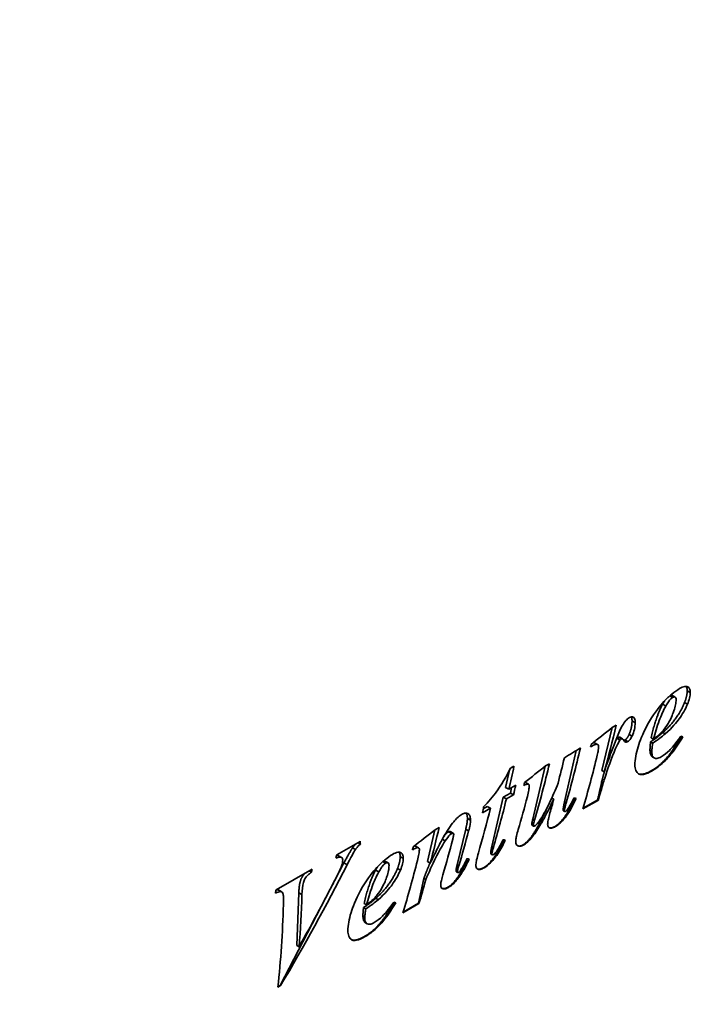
# Model space of a CAD drawing. Header units: millimetres. Extents: x 66 to 1674, y 20 to 1168.
# Tile 14 of 23: x 1415 to 1441, y 327 to 364. Entities that reach past the tile are written whole.
import ezdxf

# ---------------------------------------------------------------- set-up
doc = ezdxf.new("R2010")
doc.units = ezdxf.units.MM
doc.header["$LTSCALE"] = 4
doc.layers.add('Krawędzie widoczne(ISO)', color=7, linetype='Continuous', lineweight=35, true_color=0x262659)
doc.layers.add('Widoczne krawędzie styczne(ISO)', color=7, linetype='Continuous', lineweight=35, true_color=0x1a1a3e)

msp = doc.modelspace()

# ---------------------------------------------------------------- linework, layer by layer
at = {"layer": 'Krawędzie widoczne(ISO)'}
for p, q in [((1440.175, 338.2), (1440.055, 338.269)), ((1437.792, 337.048), (1437.408, 335.42)), ((1437.793, 337.049), (1437.952, 337.14)), ((1437.244, 336.405), (1437.125, 336.473)), ((1438.099, 336.573), (1437.986, 336.638)), ((1438.191, 336.62), (1438.079, 336.685)), ((1439.33, 336.46), (1439.246, 336.509)), ((1439.358, 336.612), (1439.267, 336.664)), ((1436.433, 336.181), (1435.995, 334.244)), ((1439.382, 335.899), (1439.333, 335.928)), ((1433.914, 335.439), (1433.761, 334.784)), ((1433.952, 335.51), (1434.081, 335.584)), ((1435.262, 335.583), (1434.791, 333.586)), ((1435.279, 335.597), (1435.422, 335.679)), ((1437.491, 335.372), (1437.408, 335.42)), ((1434.631, 334.904), (1434.513, 334.972)), ((1433.882, 334.715), (1433.761, 334.784)), ((1433.882, 334.715), (1434.148, 334.869)), ((1433.992, 334.778), (1433.946, 334.574)), ((1433.676, 334.418), (1433.243, 332.552)), ((1433.946, 334.574), (1433.676, 334.418)), ((1433.794, 334.35), (1433.676, 334.418)), ((1434.063, 334.506), (1433.794, 334.35)), ((1434.063, 334.506), (1433.946, 334.574)), ((1435.585, 334.341), (1435.512, 334.383)), ((1437.272, 334.309), (1436.688, 333.972)), ((1437.25, 334.322), (1436.697, 334.003)), ((1437.272, 334.309), (1437.25, 334.322)), ((1433.189, 334.001), (1432.886, 333.826)), ((1433.072, 334.069), (1432.918, 333.98)), ((1433.189, 334.001), (1433.072, 334.069)), ((1436.003, 333.88), (1435.958, 333.906)), ((1431.088, 333.176), (1430.816, 331.98)), ((1431.096, 333.182), (1431.246, 333.269)), ((1431.785, 333.051), (1431.67, 333.118)), ((1432.256, 333.208), (1431.931, 331.861)), ((1434.82, 333.325), (1434.766, 333.356)), ((1427.375, 332.232), (1428.268, 332.747)), ((1428.086, 332.438), (1427.975, 332.502)), ((1428.271, 332.645), (1428.181, 332.697)), ((1430.475, 332.5), (1430.356, 332.569)), ((1427.556, 332.139), (1427.446, 332.202)), ((1429.318, 331.932), (1429.198, 332.001)), ((1430.914, 331.924), (1430.816, 331.98)), ((1433.258, 332.243), (1433.217, 332.266)), ((1425.085, 330.91), (1426.443, 331.694)), ((1427.65, 331.93), (1425.239, 327.302)), ((1426.419, 331.576), (1426.329, 331.628)), ((1430.671, 331.341), (1430.465, 330.405)), ((1430.745, 331.299), (1430.671, 331.341)), ((1431.957, 331.57), (1431.91, 331.598)), ((1425.295, 330.836), (1425.185, 330.9)), ((1425.944, 330.802), (1425.867, 328.812)), ((1428.473, 330.192), (1428.389, 330.241)), ((1428.501, 330.344), (1428.41, 330.396)), ((1430.487, 330.392), (1429.877, 330.04)), ((1430.465, 330.405), (1429.887, 330.071)), ((1430.487, 330.392), (1430.465, 330.405)), ((1428.526, 329.631), (1428.476, 329.66)), ((1425.953, 328.763), (1425.867, 328.812)), ((1425.254, 327.293), (1425.149, 327.232)), ((1425.239, 327.302), (1425.151, 327.252)), ((1425.254, 327.293), (1425.239, 327.302))]:
    msp.add_line(p, q, dxfattribs=at)
msp.add_ellipse((1388.094, 339.637), major_axis=(19.086, -33.057), ratio=0.57735, dxfattribs=at)
for centre, major_axis, ratio, start_param, end_param in [((1411.306, 353.038), (-137.341, -108.337), 0.165868, 1.627241, 1.633111), ((1410.992, 352.857), (-5.819, 39.089), 0.708609, 4.146285, 4.195916), ((1411.416, 353.102), (-41.601, 20.01), 0.068653, 2.373985, 2.376241), ((1414.354, 354.798), (-772.962, -476.925), 0.030211, 1.580143, 1.580926), ((1409.65, 352.083), (-6.693, 38.797), 0.705561, 4.116242, 4.174993), ((1410.084, 352.333), (6.264, -38.942), 0.707122, 1.036516, 1.03906), ((1409.053, 351.738), (6.248, -38.947), 0.707177, 1.015021, 1.042033), ((1410.46, 352.55), (7.373, -38.56), 0.702823, 0.939407, 0.998019), ((1406.943, 350.519), (-5.965, 39.041), 0.708137, 4.190398, 4.214469), ((1408.853, 351.622), (-153.823, -117.999), 0.148799, 1.623386, 1.62867), ((1408.462, 351.397), (-5.861, 39.075), 0.708475, 4.135015, 4.195036), ((1407.54, 350.864), (10.097, -37.522), 0.688251, 0.954694, 0.958021), ((1407.207, 350.672), (-6.799, 38.76), 0.705154, 4.162558, 4.172735), ((1406.943, 350.519), (-6.166, 38.975), 0.70746, 4.124059, 4.175968), ((1407.849, 351.043), (5.807, -39.093), 0.708647, 0.994453, 1.029814), ((1409.033, 351.726), (7.017, -38.685), 0.704295, 0.966678, 0.981674), ((1406.843, 350.462), (-48.062, 15.907), 0.156299, 2.282502, 2.284561), ((1406.34, 350.171), (5.972, -39.039), 0.708114, 0.990592, 1.038481), ((1406.01, 349.981), (9.167, -37.893), 0.693922, 0.970541, 0.977098), ((1404.685, 349.216), (-157.797, -120.327), 0.145188, 1.622385, 1.627669), ((1404.286, 348.985), (-6.563, 38.841), 0.706045, 4.1423, 4.180178), ((1405.638, 349.766), (-5.358, 39.238), 0.710016, 4.143259, 4.180484), ((1401.292, 347.257), (19.086, -33.057), 0.57735, 0.816333, 0.819564), ((1405.023, 349.411), (5.692, -39.13), 0.709012, 0.994932, 1.032842), ((1403.903, 348.764), (-50.864, 14.023), 0.181317, 2.245032, 2.246993), ((1403.35, 348.445), (7.017, -38.685), 0.704295, 1.020344, 1.023671), ((1400.036, 346.532), (1.22, -40.42), 0.717078, 1.18441, 1.18764), ((1403.685, 348.638), (6.539, -38.849), 0.706136, 0.957107, 1.013761), ((1402.465, 347.934), (-53.179, 12.428), 0.197445, 2.211868, 2.213829), ((1400.421, 346.754), (-22.032, -45.211), 0.618755, 1.438885, 1.542813), ((1399.188, 346.042), (-6.524, 38.854), 0.706189, 4.21565, 4.218881), ((1404.268, 348.975), (-7.186, 38.626), 0.703608, 4.084967, 4.111259), ((1397.803, 345.242), (4.804, -39.412), 0.711531, 1.110334, 1.113565), ((1400.193, 346.622), (-21.992, -45.201), 0.619072, 1.475364, 1.52969), ((1399.06, 345.968), (-17.716, 33.834), 0.602941, 3.900287, 3.962734), ((1398.356, 345.562), (17.918, -33.722), 0.599427, 0.718048, 0.818356), ((1400.559, 346.834), (-41.601, 20.01), 0.068653, 2.373985, 2.376241)]:
    msp.add_ellipse(centre, major_axis=major_axis, ratio=ratio, start_param=start_param, end_param=end_param, dxfattribs=at)
for points, degree, knots in [([(1438.656, 335.712), (1438.669, 335.93), (1438.721, 336.165), (1438.871, 336.611), (1438.992, 336.928), (1439.41, 337.629), (1439.62, 337.88), (1439.85, 338.133), (1439.949, 338.229), (1440.149, 338.395), (1440.247, 338.466), (1440.347, 338.523)], 3, [0, 0, 0, 0, 0.1449396, 0.1449396, 0.2622617, 0.2622617, 0.3707507, 0.3707507, 0.4472371, 0.4472371, 0.5203822, 0.5203822, 0.5203822, 0.5203822]), ([(1440.347, 338.523), (1440.413, 338.561), (1440.481, 338.592), (1440.601, 338.61), (1440.635, 338.597), (1440.682, 338.573), (1440.707, 338.549), (1440.733, 338.496), (1440.74, 338.475), (1440.749, 338.427), (1440.751, 338.401), (1440.75, 338.373)], 3, [0, 0, 0, 0, 0.0487034, 0.0487034, 0.0950403, 0.0950403, 0.1792239, 0.1792239, 0.2253358, 0.2253358, 0.2738764, 0.2738764, 0.2738764, 0.2738764]), ([(1440.75, 338.373), (1440.749, 338.306), (1440.74, 338.236), (1440.703, 338.085), (1440.676, 338.007), (1440.642, 337.929)], 3, [0, 0, 0, 0, 0.04327785, 0.04327785, 0.08888151, 0.08888151, 0.08888151, 0.08888151]), ([(1439.358, 336.612), (1439.584, 336.78), (1439.681, 336.885), (1439.832, 337.066), (1439.907, 337.192), (1440.038, 337.425), (1440.098, 337.588), (1440.155, 337.76), (1440.176, 337.834), (1440.203, 337.974), (1440.211, 338.039), (1440.212, 338.101)], 3, [0, 0, 0, 0, 0.168432, 0.168432, 0.461673, 0.461673, 1.230922, 1.230922, 1.823331, 1.823331, 2.368211, 2.368211, 2.368211, 2.368211]), ([(1440.082, 338.188), (1440.059, 338.175), (1440.037, 338.157), (1439.983, 338.103), (1439.951, 338.063), (1439.888, 337.971), (1439.854, 337.914), (1439.824, 337.859)], 3, [0, 0, 0, 0, 0.01669523, 0.01669523, 0.04276965, 0.04276965, 0.07590269, 0.07590269, 0.07590269, 0.07590269]), ([(1440.212, 338.101), (1440.212, 338.126), (1440.21, 338.149), (1440.194, 338.187), (1440.183, 338.195), (1440.164, 338.206), (1440.151, 338.209), (1440.119, 338.206), (1440.101, 338.199), (1440.082, 338.188)], 3, [0, 0, 0, 0, 0.01617794, 0.01617794, 0.03244416, 0.03244416, 0.05703293, 0.05703293, 0.08531571, 0.08531571, 0.08531571, 0.08531571]), ([(1439.824, 337.859), (1439.726, 337.682), (1439.645, 337.493), (1439.49, 337.079), (1439.418, 336.839), (1439.358, 336.612)], 3, [0, 0, 0, 0, 0.1060472, 0.1060472, 0.2415626, 0.2415626, 0.2415626, 0.2415626]), ([(1440.642, 337.929), (1440.559, 337.734), (1440.454, 337.549), (1440.237, 337.255), (1440.066, 337.041), (1439.801, 336.81)], 3, [0, 0, 0, 0, 0.1136418, 0.1136418, 0.1931077, 0.1931077, 0.1931077, 0.1931077]), ([(1438.178, 337.116), (1438.217, 337.184), (1438.261, 337.252), (1438.332, 337.334), (1438.355, 337.357), (1438.402, 337.397), (1438.425, 337.413), (1438.448, 337.427)], 3, [0, 0, 0, 0, 0.0411121, 0.0411121, 0.05914383, 0.05914383, 0.07654058, 0.07654058, 0.07654058, 0.07654058]), ([(1438.448, 337.427), (1438.476, 337.443), (1438.504, 337.454), (1438.553, 337.459), (1438.573, 337.455), (1438.606, 337.436), (1438.625, 337.422), (1438.649, 337.371), (1438.655, 337.347), (1438.664, 337.294), (1438.665, 337.263), (1438.665, 337.232)], 3, [0, 0, 0, 0, 0.02093341, 0.02093341, 0.03942652, 0.03942652, 0.05558663, 0.05558663, 0.06583502, 0.06583502, 0.07760789, 0.07760789, 0.07760789, 0.07760789]), ([(1438.665, 337.232), (1438.664, 337.15), (1438.655, 337.064), (1438.614, 336.891), (1438.585, 336.808), (1438.546, 336.724)], 3, [0, 0, 0, 0, 0.0529657, 0.0529657, 0.1020289, 0.1020289, 0.1020289, 0.1020289]), ([(1437.491, 335.372), (1437.582, 335.626), (1437.677, 335.891), (1437.886, 336.454), (1438.049, 336.891), (1438.178, 337.116)], 3, [0, 0, 0, 0, 0.1494915, 0.1494915, 0.3309146, 0.3309146, 0.3309146, 0.3309146]), ([(1438.099, 336.573), (1438.083, 336.554), (1438.067, 336.53), (1438.027, 336.464), (1437.979, 336.383), (1437.79, 335.946), (1437.606, 335.428), (1437.467, 334.987), (1437.412, 334.794), (1437.336, 334.532), (1437.304, 334.42), (1437.272, 334.309)], 3, [0, 0, 0, 0, 0.0134065, 0.0134065, 0.0356677, 0.0356677, 0.0767509, 0.0767509, 0.097345, 0.097345, 0.1123235, 0.1123235, 0.1123235, 0.1123235]), ([(1438.079, 336.685), (1438.077, 336.686), (1438.055, 336.693), (1438.034, 336.681)], 2, [1.914286, 1.914286, 1.914286, 2, 3, 3, 3]), ([(1438.147, 336.616), (1438.14, 336.611), (1438.132, 336.605), (1438.116, 336.591), (1438.107, 336.582), (1438.099, 336.573)], 3, [0, 0, 0, 0, 0.00562517, 0.00562517, 0.01226752, 0.01226752, 0.01226752, 0.01226752]), ([(1438.387, 336.52), (1438.366, 336.508), (1438.346, 336.5), (1438.311, 336.496), (1438.297, 336.499), (1438.265, 336.517), (1438.254, 336.535), (1438.227, 336.581), (1438.204, 336.614), (1438.186, 336.622), (1438.181, 336.623), (1438.173, 336.624), (1438.168, 336.623), (1438.158, 336.621), (1438.152, 336.619), (1438.147, 336.616)], 3, [0, 0, 0, 0, 0.0152511, 0.0152511, 0.0286089, 0.0286089, 0.0492958, 0.0492958, 0.1314571, 0.1314571, 0.1508056, 0.1508056, 0.1752085, 0.1752085, 0.198471, 0.198471, 0.198471, 0.198471]), ([(1438.546, 336.724), (1438.525, 336.68), (1438.5, 336.635), (1438.458, 336.58), (1438.444, 336.565), (1438.416, 336.539), (1438.401, 336.528), (1438.387, 336.52)], 3, [0, 0, 0, 0, 0.02584093, 0.02584093, 0.03689606, 0.03689606, 0.04762668, 0.04762668, 0.04762668, 0.04762668]), ([(1440.398, 336.719), (1440.126, 336.21), (1439.608, 335.608), (1439.294, 335.426)], 2, [0.008856, 0.008856, 0.008856, 1, 2, 2, 2]), ([(1439.33, 336.46), (1439.322, 336.405), (1439.313, 336.348), (1439.302, 336.25), (1439.297, 336.203), (1439.294, 336.161)], 3, [0, 0, 0, 0, 0.0344388, 0.0344388, 0.06276431, 0.06276431, 0.06276431, 0.06276431]), ([(1440.464, 336.693), (1440.342, 336.486), (1440.204, 336.274), (1439.961, 335.962), (1439.839, 335.822), (1439.56, 335.578), (1439.435, 335.489), (1439.31, 335.417)], 3, [0, 0, 0, 0, 0.1262899, 0.1262899, 0.2088635, 0.2088635, 0.2745585, 0.2745585, 0.2745585, 0.2745585]), ([(1439.801, 336.81), (1439.735, 336.752), (1439.663, 336.696), (1439.509, 336.581), (1439.418, 336.518), (1439.33, 336.46)], 3, [0, 0, 0, 0, 0.0504116, 0.0504116, 0.115297, 0.115297, 0.115297, 0.115297]), ([(1439.647, 335.942), (1439.754, 336.003), (1439.859, 336.086), (1440.039, 336.264), (1440.175, 336.407), (1440.396, 336.72)], 3, [0, 0, 0, 0, 0.0791847, 0.0791847, 0.1398291, 0.1398291, 0.1398291, 0.1398291]), ([(1437.282, 336.301), (1437.282, 336.327), (1437.28, 336.352), (1437.267, 336.386), (1437.259, 336.396), (1437.232, 336.412), (1437.216, 336.416), (1437.176, 336.415), (1437.155, 336.409), (1437.076, 336.373), (1437.018, 336.341), (1436.973, 336.315)], 3, [0, 0, 0, 0, 0.01666006, 0.01666006, 0.0289641, 0.0289641, 0.04347747, 0.04347747, 0.0594863, 0.0594863, 0.08150227, 0.08150227, 0.08150227, 0.08150227]), ([(1437.232, 336.007), (1437.244, 336.066), (1437.259, 336.135), (1437.276, 336.235), (1437.281, 336.275), (1437.282, 336.301)], 3, [0, 0, 0, 0, 0.03518773, 0.03518773, 0.0600479, 0.0600479, 0.0600479, 0.0600479]), ([(1439.225, 336.201), (1439.225, 335.993), (1439.331, 335.929), (1439.333, 335.928)], 2, [0, 0, 0, 1, 1.015152, 1.015152, 1.015152]), ([(1439.294, 336.161), (1439.291, 336.095), (1439.295, 336.034), (1439.331, 335.938), (1439.358, 335.914), (1439.41, 335.883), (1439.445, 335.876), (1439.536, 335.887), (1439.591, 335.909), (1439.647, 335.942)], 3, [0, 0, 0, 0, 0.0438817, 0.0438817, 0.0863339, 0.0863339, 0.1405402, 0.1405402, 0.2072421, 0.2072421, 0.2072421, 0.2072421]), ([(1439.31, 335.417), (1439.2, 335.353), (1439.082, 335.296), (1438.92, 335.264), (1438.865, 335.264), (1438.796, 335.293), (1438.782, 335.305), (1438.728, 335.355), (1438.696, 335.408), (1438.657, 335.544), (1438.651, 335.624), (1438.656, 335.712)], 3, [0, 0, 0, 0, 0.0820753, 0.0820753, 0.1302252, 0.1302252, 0.1551528, 0.1551528, 0.2631784, 0.2631784, 0.3722432, 0.3722432, 0.3722432, 0.3722432]), ([(1437.544, 335.52), (1437.494, 335.357), (1437.39, 334.979), (1437.25, 334.322)], 2, [2.480292, 2.480292, 2.480292, 3, 4, 4, 4]), ([(1432.933, 334.055), (1433.11, 334.234), (1433.284, 334.432), (1433.439, 334.648), (1433.441, 334.65), (1433.442, 334.652)], 3, [0, 0, 0, 0, 0.1402032, 0.1402032, 0.1413088, 0.1413088, 0.1413088, 0.1413088]), ([(1434.66, 334.835), (1434.66, 334.852), (1434.658, 334.867), (1434.65, 334.887), (1434.644, 334.896), (1434.622, 334.91), (1434.609, 334.912), (1434.581, 334.912), (1434.565, 334.909), (1434.513, 334.887), (1434.479, 334.869), (1434.451, 334.853)], 3, [0, 0, 0, 0, 0.01083038, 0.01083038, 0.01745282, 0.01745282, 0.02376353, 0.02376353, 0.0306043, 0.0306043, 0.03888742, 0.03888742, 0.03888742, 0.03888742]), ([(1434.587, 334.438), (1434.606, 334.518), (1434.627, 334.609), (1434.651, 334.744), (1434.66, 334.799), (1434.66, 334.835)], 3, [0, 0, 0, 0, 0.04690026, 0.04690026, 0.08089186, 0.08089186, 0.08089186, 0.08089186]), ([(1435.168, 333.713), (1435.261, 333.869), (1435.347, 334.036), (1435.542, 334.44), (1435.651, 334.696), (1435.747, 334.943)], 3, [0, 0, 0, 0, 0.0954726, 0.0954726, 0.2392976, 0.2392976, 0.2392976, 0.2392976]), ([(1435.585, 334.341), (1435.503, 334.171), (1435.414, 333.991), (1435.265, 333.701), (1435.173, 333.527), (1435.101, 333.404)], 3, [0, 0, 0, 0, 0.1005503, 0.1005503, 0.1755466, 0.1755466, 0.1755466, 0.1755466]), ([(1436.429, 334.369), (1436.351, 334.193), (1436.257, 334.008), (1436.072, 333.712), (1435.98, 333.589), (1435.843, 333.449), (1435.806, 333.415), (1435.729, 333.353), (1435.691, 333.327), (1435.652, 333.305)], 3, [0, 0, 0, 0, 0.1044519, 0.1044519, 0.1830561, 0.1830561, 0.2115246, 0.2115246, 0.2399493, 0.2399493, 0.2399493, 0.2399493]), ([(1436.102, 333.951), (1436.137, 333.998), (1436.175, 334.059), (1436.258, 334.203), (1436.307, 334.298), (1436.351, 334.384)], 3, [0, 0, 0, 0, 0.03098291, 0.03098291, 0.07505705, 0.07505705, 0.07505705, 0.07505705]), ([(1435.937, 333.943), (1435.937, 333.921), (1435.956, 333.907), (1435.958, 333.906)], 2, [0, 0, 0, 1, 1.111111, 1.111111, 1.111111]), ([(1436.06, 334.207), (1436.043, 334.146), (1436.022, 334.07), (1435.996, 333.967), (1435.986, 333.928), (1435.985, 333.915)], 3, [0, 0, 0, 0, 0.03700044, 0.03700044, 0.06304139, 0.06304139, 0.06304139, 0.06304139]), ([(1435.985, 333.915), (1435.985, 333.909), (1435.986, 333.903), (1435.989, 333.893), (1435.993, 333.888), (1436.004, 333.878), (1436.01, 333.876), (1436.019, 333.876), (1436.022, 333.876), (1436.029, 333.878), (1436.033, 333.88), (1436.036, 333.882)], 3, [0, 0, 0, 0, 0.00404169, 0.00404169, 0.00974113, 0.00974113, 0.01807517, 0.01807517, 0.02295932, 0.02295932, 0.02777282, 0.02777282, 0.02777282, 0.02777282]), ([(1436.036, 333.882), (1436.046, 333.887), (1436.055, 333.895), (1436.078, 333.917), (1436.091, 333.934), (1436.102, 333.951)], 3, [0, 0, 0, 0, 0.00687693, 0.00687693, 0.01768403, 0.01768403, 0.01768403, 0.01768403]), ([(1431.405, 332.893), (1431.547, 333.137), (1431.682, 333.348), (1431.828, 333.519), (1431.89, 333.591), (1432.018, 333.705), (1432.069, 333.744), (1432.121, 333.774)], 3, [0, 0, 0, 0, 0.1478923, 0.1478923, 0.1785034, 0.1785034, 0.1982496, 0.1982496, 0.1982496, 0.1982496]), ([(1432.121, 333.774), (1432.161, 333.797), (1432.2, 333.811), (1432.272, 333.818), (1432.303, 333.812), (1432.365, 333.779), (1432.39, 333.752), (1432.418, 333.694), (1432.425, 333.669), (1432.435, 333.611), (1432.437, 333.579), (1432.436, 333.545)], 3, [0, 0, 0, 0, 0.0298629, 0.0298629, 0.0583024, 0.0583024, 0.0935236, 0.0935236, 0.1153892, 0.1153892, 0.1389327, 0.1389327, 0.1389327, 0.1389327]), ([(1432.436, 333.545), (1432.436, 333.49), (1432.428, 333.429), (1432.405, 333.297), (1432.386, 333.219), (1432.366, 333.144)], 3, [0, 0, 0, 0, 0.03594139, 0.03594139, 0.08019199, 0.08019199, 0.08019199, 0.08019199]), ([(1434.857, 333.547), (1434.846, 333.509), (1434.833, 333.464), (1434.817, 333.397), (1434.811, 333.37), (1434.81, 333.352)], 3, [0, 0, 0, 0, 0.02325193, 0.02325193, 0.0404873, 0.0404873, 0.0404873, 0.0404873]), ([(1434.867, 333.328), (1434.884, 333.338), (1434.901, 333.352), (1434.948, 333.396), (1434.978, 333.432), (1435.062, 333.541), (1435.12, 333.632), (1435.168, 333.713)], 3, [0, 0, 0, 0, 0.01258269, 0.01258269, 0.03581212, 0.03581212, 0.08553956, 0.08553956, 0.08553956, 0.08553956]), ([(1435.356, 333.421), (1435.359, 333.473), (1435.369, 333.53), (1435.397, 333.661), (1435.419, 333.742), (1435.442, 333.82)], 3, [0, 0, 0, 0, 0.03437132, 0.03437132, 0.08113523, 0.08113523, 0.08113523, 0.08113523]), ([(1431.67, 333.118), (1431.667, 333.12), (1431.64, 333.13), (1431.609, 333.112)], 2, [0.869565, 0.869565, 0.869565, 1, 2, 2, 2]), ([(1434.15, 332.785), (1434.154, 332.835), (1434.164, 332.893), (1434.194, 333.025), (1434.218, 333.11), (1434.242, 333.189)], 3, [0, 0, 0, 0, 0.03373837, 0.03373837, 0.08154923, 0.08154923, 0.08154923, 0.08154923]), ([(1435.101, 333.404), (1435, 333.236), (1434.888, 333.062), (1434.705, 332.828), (1434.646, 332.771), (1434.546, 332.678), (1434.489, 332.633), (1434.432, 332.6)], 3, [0, 0, 0, 0, 0.1028338, 0.1028338, 0.1823101, 0.1823101, 0.2825472, 0.2825472, 0.2825472, 0.2825472]), ([(1434.81, 333.352), (1434.81, 333.345), (1434.81, 333.339), (1434.813, 333.332), (1434.815, 333.329), (1434.819, 333.325), (1434.821, 333.324), (1434.823, 333.323)], 3, [0, 0, 0, 0, 0.004543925, 0.004543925, 0.007102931, 0.007102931, 0.009769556, 0.009769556, 0.009769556, 0.009769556]), ([(1434.823, 333.323), (1434.829, 333.32), (1434.835, 333.319), (1434.85, 333.32), (1434.859, 333.324), (1434.867, 333.328)], 3, [0, 0, 0, 0, 0.00623093, 0.00623093, 0.01249246, 0.01249246, 0.01249246, 0.01249246]), ([(1435.652, 333.305), (1435.601, 333.275), (1435.55, 333.253), (1435.463, 333.24), (1435.435, 333.247), (1435.394, 333.269), (1435.378, 333.287), (1435.362, 333.327), (1435.358, 333.344), (1435.354, 333.38), (1435.354, 333.4), (1435.356, 333.421)], 3, [0, 0, 0, 0, 0.0380829, 0.0380829, 0.0718737, 0.0718737, 0.1095822, 0.1095822, 0.1304782, 0.1304782, 0.1525537, 0.1525537, 0.1525537, 0.1525537]), ([(1435.636, 333.314), (1435.488, 333.229), (1435.402, 333.266), (1435.402, 333.266)], 2, [0, 0, 0, 1, 1.0006, 1.0006, 1.0006]), ([(1431.481, 332.764), (1431.351, 332.563), (1431.233, 332.347), (1430.988, 331.86), (1430.86, 331.575), (1430.745, 331.299)], 3, [0, 0, 0, 0, 0.1259693, 0.1259693, 0.2886637, 0.2886637, 0.2886637, 0.2886637]), ([(1430.914, 331.924), (1431.002, 332.105), (1431.098, 332.299), (1431.251, 332.604), (1431.335, 332.769), (1431.405, 332.893)], 3, [0, 0, 0, 0, 0.1069355, 0.1069355, 0.1820798, 0.1820798, 0.1820798, 0.1820798]), ([(1431.724, 333.045), (1431.703, 333.032), (1431.681, 333.014), (1431.605, 332.941), (1431.544, 332.861), (1431.481, 332.764)], 3, [0, 0, 0, 0, 0.01617222, 0.01617222, 0.05920481, 0.05920481, 0.05920481, 0.05920481]), ([(1431.802, 333.015), (1431.802, 333.023), (1431.801, 333.03), (1431.796, 333.043), (1431.792, 333.047), (1431.782, 333.054), (1431.774, 333.057), (1431.757, 333.057), (1431.751, 333.056), (1431.738, 333.052), (1431.731, 333.049), (1431.724, 333.045)], 3, [0, 0, 0, 0, 0.00536264, 0.00536264, 0.01083097, 0.01083097, 0.01632238, 0.01632238, 0.01922781, 0.01922781, 0.02223597, 0.02223597, 0.02223597, 0.02223597]), ([(1431.764, 332.827), (1431.774, 332.863), (1431.785, 332.904), (1431.798, 332.967), (1431.802, 332.994), (1431.802, 333.015)], 3, [0, 0, 0, 0, 0.02167352, 0.02167352, 0.03739883, 0.03739883, 0.03739883, 0.03739883]), ([(1433.682, 332.804), (1433.523, 332.397), (1433.132, 331.869), (1432.942, 331.759)], 2, [0.030398, 0.030398, 0.030398, 1, 2, 2, 2]), ([(1433.752, 332.795), (1433.674, 332.619), (1433.579, 332.436), (1433.356, 332.105), (1433.257, 331.998), (1433.115, 331.858), (1433.037, 331.795), (1432.959, 331.75)], 3, [0, 0, 0, 0, 0.1044351, 0.1044351, 0.2092712, 0.2092712, 0.3275791, 0.3275791, 0.3275791, 0.3275791]), ([(1433.397, 332.335), (1433.44, 332.395), (1433.483, 332.464), (1433.573, 332.617), (1433.625, 332.714), (1433.671, 332.805)], 3, [0, 0, 0, 0, 0.03882653, 0.03882653, 0.09361129, 0.09361129, 0.09361129, 0.09361129]), ([(1434.432, 332.6), (1434.392, 332.577), (1434.354, 332.563), (1434.285, 332.554), (1434.256, 332.559), (1434.196, 332.59), (1434.178, 332.617), (1434.159, 332.661), (1434.154, 332.682), (1434.149, 332.73), (1434.148, 332.757), (1434.15, 332.785)], 3, [0, 0, 0, 0, 0.0297439, 0.0297439, 0.0577351, 0.0577351, 0.0968861, 0.0968861, 0.1263776, 0.1263776, 0.1575704, 0.1575704, 0.1575704, 0.1575704]), ([(1428.086, 332.438), (1428.045, 332.377), (1427.997, 332.294), (1427.893, 332.105), (1427.826, 331.976), (1427.768, 331.862)], 3, [0, 0, 0, 0, 0.0386202, 0.0386202, 0.09533684, 0.09533684, 0.09533684, 0.09533684]), ([(1428.271, 332.645), (1428.235, 332.614), (1428.2, 332.58), (1428.138, 332.51), (1428.11, 332.475), (1428.086, 332.438)], 3, [0, 0, 0, 0, 0.02733616, 0.02733616, 0.05111328, 0.05111328, 0.05111328, 0.05111328]), ([(1430.503, 332.426), (1430.503, 332.445), (1430.501, 332.462), (1430.49, 332.49), (1430.481, 332.497), (1430.466, 332.506), (1430.454, 332.508), (1430.416, 332.508), (1430.391, 332.499), (1430.335, 332.475), (1430.286, 332.448), (1430.241, 332.422)], 3, [0, 0, 0, 0, 0.0120596, 0.0120596, 0.0242507, 0.0242507, 0.0439075, 0.0439075, 0.0833237, 0.0833237, 0.1664592, 0.1664592, 0.1664592, 0.1664592]), ([(1430.427, 332.019), (1430.447, 332.099), (1430.467, 332.188), (1430.492, 332.323), (1430.501, 332.383), (1430.503, 332.426)], 3, [0, 0, 0, 0, 0.04730383, 0.04730383, 0.0804998, 0.0804998, 0.0804998, 0.0804998]), ([(1433.302, 332.518), (1433.288, 332.471), (1433.273, 332.421), (1433.255, 332.342), (1433.247, 332.304), (1433.245, 332.273)], 3, [0, 0, 0, 0, 0.02817515, 0.02817515, 0.04859945, 0.04859945, 0.04859945, 0.04859945]), ([(1427.248, 331.162), (1427.374, 331.402), (1427.502, 331.661), (1427.553, 331.807), (1427.575, 331.87), (1427.598, 331.975), (1427.603, 332.014), (1427.602, 332.049)], 3, [0, 0, 0, 0, 0.1428204, 0.1428204, 0.160663, 0.160663, 0.1709611, 0.1709611, 0.1709611, 0.1709611]), ([(1427.602, 332.049), (1427.602, 332.069), (1427.598, 332.087), (1427.584, 332.117), (1427.573, 332.128), (1427.542, 332.148), (1427.521, 332.152), (1427.454, 332.148), (1427.398, 332.131), (1427.344, 332.11)], 3, [0, 0, 0, 0, 0.01278847, 0.01278847, 0.02585557, 0.02585557, 0.04595199, 0.04595199, 0.08298497, 0.08298497, 0.08298497, 0.08298497]), ([(1427.446, 332.202), (1427.441, 332.205), (1427.412, 332.218), (1427.37, 332.212)], 2, [0.9019608, 0.9019608, 0.9019608, 1, 1.4463648, 1.4463648, 1.4463648]), ([(1427.799, 329.444), (1427.812, 329.661), (1427.864, 329.897), (1428.015, 330.343), (1428.135, 330.66), (1428.553, 331.361), (1428.763, 331.612), (1428.994, 331.864), (1429.092, 331.961), (1429.292, 332.127), (1429.39, 332.197), (1429.49, 332.255)], 3, [0, 0, 0, 0, 0.1449396, 0.1449396, 0.2622617, 0.2622617, 0.3707507, 0.3707507, 0.4472371, 0.4472371, 0.5203822, 0.5203822, 0.5203822, 0.5203822]), ([(1429.49, 332.255), (1429.556, 332.293), (1429.624, 332.324), (1429.744, 332.342), (1429.778, 332.329), (1429.825, 332.305), (1429.85, 332.281), (1429.877, 332.228), (1429.883, 332.207), (1429.892, 332.159), (1429.894, 332.132), (1429.894, 332.104)], 3, [0, 0, 0, 0, 0.0487034, 0.0487034, 0.0950403, 0.0950403, 0.1792239, 0.1792239, 0.2253358, 0.2253358, 0.2738764, 0.2738764, 0.2738764, 0.2738764]), ([(1429.894, 332.104), (1429.893, 332.038), (1429.883, 331.968), (1429.847, 331.817), (1429.819, 331.739), (1429.786, 331.66)], 3, [0, 0, 0, 0, 0.04327785, 0.04327785, 0.08888151, 0.08888151, 0.08888151, 0.08888151]), ([(1432.388, 332.079), (1432.306, 331.899), (1432.208, 331.709), (1432.019, 331.411), (1431.927, 331.288), (1431.791, 331.148), (1431.754, 331.114), (1431.679, 331.054), (1431.642, 331.028), (1431.604, 331.007)], 3, [0, 0, 0, 0, 0.1067977, 0.1067977, 0.1850328, 0.1850328, 0.2130786, 0.2130786, 0.2407647, 0.2407647, 0.2407647, 0.2407647]), ([(1432.227, 331.937), (1432.236, 331.957), (1432.248, 331.979), (1432.271, 332.027), (1432.287, 332.058), (1432.302, 332.086)], 3, [0, 0, 0, 0, 0.01138623, 0.01138623, 0.02851228, 0.02851228, 0.02851228, 0.02851228]), ([(1432.642, 331.875), (1432.646, 331.93), (1432.656, 331.992), (1432.686, 332.134), (1432.709, 332.222), (1432.733, 332.307)], 3, [0, 0, 0, 0, 0.03711598, 0.03711598, 0.08817308, 0.08817308, 0.08817308, 0.08817308]), ([(1433.245, 332.273), (1433.245, 332.266), (1433.245, 332.26), (1433.25, 332.25), (1433.253, 332.246), (1433.262, 332.24), (1433.269, 332.238), (1433.281, 332.238), (1433.287, 332.239), (1433.298, 332.242), (1433.304, 332.245), (1433.309, 332.249)], 3, [0, 0, 0, 0, 0.00481195, 0.00481195, 0.00960322, 0.00960322, 0.01544304, 0.01544304, 0.01918888, 0.01918888, 0.0229887, 0.0229887, 0.0229887, 0.0229887]), ([(1433.309, 332.249), (1433.323, 332.257), (1433.337, 332.267), (1433.367, 332.297), (1433.382, 332.316), (1433.397, 332.335)], 3, [0, 0, 0, 0, 0.01034286, 0.01034286, 0.02311403, 0.02311403, 0.02311403, 0.02311403]), ([(1428.501, 330.344), (1428.727, 330.511), (1428.824, 330.617), (1428.975, 330.797), (1429.05, 330.924), (1429.181, 331.156), (1429.241, 331.32), (1429.298, 331.491), (1429.319, 331.566), (1429.347, 331.706), (1429.355, 331.771), (1429.355, 331.833)], 3, [0, 0, 0, 0, 0.168432, 0.168432, 0.461673, 0.461673, 1.230922, 1.230922, 1.823331, 1.823331, 2.368211, 2.368211, 2.368211, 2.368211]), ([(1429.786, 331.66), (1429.702, 331.466), (1429.597, 331.281), (1429.381, 330.987), (1429.209, 330.773), (1428.945, 330.542)], 3, [0, 0, 0, 0, 0.1136418, 0.1136418, 0.1931077, 0.1931077, 0.1931077, 0.1931077]), ([(1429.225, 331.92), (1429.203, 331.907), (1429.18, 331.889), (1429.126, 331.835), (1429.095, 331.795), (1429.031, 331.703), (1428.997, 331.645), (1428.967, 331.59)], 3, [0, 0, 0, 0, 0.01669523, 0.01669523, 0.04276965, 0.04276965, 0.07590269, 0.07590269, 0.07590269, 0.07590269]), ([(1429.355, 331.833), (1429.356, 331.858), (1429.353, 331.881), (1429.337, 331.918), (1429.326, 331.927), (1429.308, 331.938), (1429.295, 331.941), (1429.262, 331.938), (1429.244, 331.931), (1429.225, 331.92)], 3, [0, 0, 0, 0, 0.01617794, 0.01617794, 0.03244416, 0.03244416, 0.05703293, 0.05703293, 0.08531571, 0.08531571, 0.08531571, 0.08531571]), ([(1431.889, 331.639), (1431.889, 331.611), (1431.908, 331.598), (1431.91, 331.598)], 2, [0, 0, 0, 1, 1.066667, 1.066667, 1.066667]), ([(1431.939, 331.61), (1431.938, 331.601), (1431.939, 331.593), (1431.945, 331.58), (1431.949, 331.576), (1431.958, 331.569), (1431.964, 331.566), (1431.974, 331.566), (1431.977, 331.566), (1431.984, 331.568), (1431.987, 331.569), (1431.99, 331.571)], 3, [0, 0, 0, 0, 0.00581978, 0.00581978, 0.01202471, 0.01202471, 0.01726813, 0.01726813, 0.01934204, 0.01934204, 0.02128962, 0.02128962, 0.02128962, 0.02128962]), ([(1431.993, 331.825), (1431.98, 331.782), (1431.965, 331.73), (1431.948, 331.662), (1431.94, 331.629), (1431.939, 331.61)], 3, [0, 0, 0, 0, 0.02602711, 0.02602711, 0.04165231, 0.04165231, 0.04165231, 0.04165231]), ([(1431.99, 331.571), (1431.997, 331.575), (1432.004, 331.581), (1432.022, 331.598), (1432.032, 331.611), (1432.042, 331.624)], 3, [0, 0, 0, 0, 0.00542304, 0.00542304, 0.01369835, 0.01369835, 0.01369835, 0.01369835]), ([(1432.042, 331.624), (1432.074, 331.668), (1432.104, 331.716), (1432.166, 331.82), (1432.197, 331.879), (1432.227, 331.937)], 3, [0, 0, 0, 0, 0.02895925, 0.02895925, 0.06374505, 0.06374505, 0.06374505, 0.06374505]), ([(1432.959, 331.75), (1432.904, 331.718), (1432.849, 331.693), (1432.753, 331.678), (1432.726, 331.688), (1432.686, 331.709), (1432.668, 331.729), (1432.649, 331.773), (1432.645, 331.79), (1432.641, 331.83), (1432.641, 331.852), (1432.642, 331.875)], 3, [0, 0, 0, 0, 0.040451, 0.040451, 0.0788101, 0.0788101, 0.1378626, 0.1378626, 0.1700104, 0.1700104, 0.2037977, 0.2037977, 0.2037977, 0.2037977]), ([(1426.18, 331.542), (1426.099, 331.466), (1425.957, 331.19), (1425.944, 330.802)], 2, [0.416388, 0.416388, 0.416388, 1, 2, 2, 2]), ([(1426.419, 331.576), (1426.368, 331.546), (1426.316, 331.508), (1426.233, 331.422), (1426.203, 331.38), (1426.152, 331.291), (1426.134, 331.248), (1426.083, 331.068), (1426.068, 330.905), (1426.063, 330.733)], 3, [0, 0, 0, 0, 0.0382483, 0.0382483, 0.0663928, 0.0663928, 0.0920614, 0.0920614, 0.1511618, 0.1511618, 0.1511618, 0.1511618]), ([(1428.967, 331.59), (1428.869, 331.414), (1428.788, 331.225), (1428.633, 330.811), (1428.561, 330.571), (1428.501, 330.344)], 3, [0, 0, 0, 0, 0.1060472, 0.1060472, 0.2415626, 0.2415626, 0.2415626, 0.2415626]), ([(1431.309, 331.119), (1431.312, 331.163), (1431.323, 331.216), (1431.349, 331.334), (1431.371, 331.414), (1431.392, 331.487)], 3, [0, 0, 0, 0, 0.02909607, 0.02909607, 0.07333662, 0.07333662, 0.07333662, 0.07333662]), ([(1425.185, 330.9), (1425.184, 330.9), (1425.149, 330.92), (1425.084, 330.904)], 2, [0.989899, 0.989899, 0.989899, 1, 1.5393726, 1.5393726, 1.5393726]), ([(1431.604, 331.007), (1431.554, 330.978), (1431.503, 330.955), (1431.414, 330.941), (1431.388, 330.951), (1431.35, 330.971), (1431.333, 330.99), (1431.316, 331.03), (1431.312, 331.045), (1431.308, 331.08), (1431.308, 331.099), (1431.309, 331.119)], 3, [0, 0, 0, 0, 0.0374629, 0.0374629, 0.0730525, 0.0730525, 0.1245543, 0.1245543, 0.1508024, 0.1508024, 0.178127, 0.178127, 0.178127, 0.178127]), ([(1425.362, 330.65), (1425.361, 330.696), (1425.356, 330.743), (1425.331, 330.802), (1425.318, 330.821), (1425.289, 330.84), (1425.272, 330.849), (1425.192, 330.847), (1425.128, 330.824), (1425.059, 330.791)], 3, [0, 0, 0, 0, 0.02969404, 0.02969404, 0.04869267, 0.04869267, 0.06069679, 0.06069679, 0.07973724, 0.07973724, 0.07973724, 0.07973724]), ([(1425.358, 330.356), (1425.359, 330.429), (1425.36, 330.5), (1425.362, 330.612), (1425.362, 330.644), (1425.362, 330.65)], 3, [0, 0, 0, 0, 0.04591675, 0.04591675, 0.07536605, 0.07536605, 0.07536605, 0.07536605]), ([(1428.945, 330.542), (1428.878, 330.484), (1428.806, 330.428), (1428.652, 330.313), (1428.561, 330.25), (1428.473, 330.192)], 3, [0, 0, 0, 0, 0.0504116, 0.0504116, 0.115297, 0.115297, 0.115297, 0.115297]), ([(1429.541, 330.451), (1429.269, 329.942), (1428.751, 329.339), (1428.437, 329.158)], 2, [0.008856, 0.008856, 0.008856, 1, 2, 2, 2]), ([(1428.473, 330.192), (1428.465, 330.137), (1428.457, 330.08), (1428.445, 329.982), (1428.44, 329.935), (1428.438, 329.892)], 3, [0, 0, 0, 0, 0.0344388, 0.0344388, 0.06276431, 0.06276431, 0.06276431, 0.06276431]), ([(1429.607, 330.425), (1429.486, 330.218), (1429.348, 330.005), (1429.104, 329.694), (1428.982, 329.554), (1428.704, 329.31), (1428.579, 329.221), (1428.453, 329.148)], 3, [0, 0, 0, 0, 0.1262899, 0.1262899, 0.2088635, 0.2088635, 0.2745585, 0.2745585, 0.2745585, 0.2745585]), ([(1428.791, 329.673), (1428.897, 329.735), (1429.002, 329.818), (1429.182, 329.995), (1429.318, 330.139), (1429.54, 330.452)], 3, [0, 0, 0, 0, 0.0791847, 0.0791847, 0.1398291, 0.1398291, 0.1398291, 0.1398291]), ([(1428.368, 329.933), (1428.368, 329.725), (1428.474, 329.661), (1428.476, 329.66)], 2, [0, 0, 0, 1, 1.015152, 1.015152, 1.015152]), ([(1428.438, 329.892), (1428.434, 329.826), (1428.439, 329.765), (1428.474, 329.67), (1428.501, 329.646), (1428.554, 329.615), (1428.589, 329.608), (1428.679, 329.618), (1428.734, 329.641), (1428.791, 329.673)], 3, [0, 0, 0, 0, 0.0438817, 0.0438817, 0.0863339, 0.0863339, 0.1405402, 0.1405402, 0.2072421, 0.2072421, 0.2072421, 0.2072421]), ([(1428.453, 329.148), (1428.343, 329.085), (1428.225, 329.028), (1428.063, 328.995), (1428.008, 328.995), (1427.94, 329.025), (1427.925, 329.037), (1427.872, 329.087), (1427.839, 329.14), (1427.8, 329.276), (1427.794, 329.356), (1427.799, 329.444)], 3, [0, 0, 0, 0, 0.0820753, 0.0820753, 0.1302252, 0.1302252, 0.1551528, 0.1551528, 0.2631784, 0.2631784, 0.3722432, 0.3722432, 0.3722432, 0.3722432])]:
    msp.add_open_spline(points, degree=degree, knots=knots, dxfattribs=at)
for points, degree in [([(1440.633, 338.441), (1440.633, 338.239), (1440.532, 337.992)], 2), ([(1440.593, 338.604), (1440.633, 338.545), (1440.633, 338.441)], 2), ([(1439.782, 338.057), (1439.745, 337.999), (1439.706, 337.927)], 2), ([(1440.532, 337.992), (1440.395, 337.654), (1439.975, 337.094), (1439.714, 336.861)], 2), ([(1440.055, 338.269), (1440.034, 338.281), (1440.006, 338.276)], 2), ([(1439.706, 337.927), (1439.442, 337.439), (1439.267, 336.664)], 2), ([(1438.546, 337.3), (1438.546, 337.035), (1438.435, 336.788)], 2), ([(1438.521, 337.455), (1438.546, 337.4), (1438.546, 337.3)], 2), ([(1439.714, 336.861), (1439.539, 336.705), (1439.246, 336.509)], 2), ([(1437.125, 336.473), (1437.111, 336.482), (1437.091, 336.484)], 2), ([(1437.986, 336.638), (1437.956, 336.602), (1437.917, 336.529)], 2), ([(1438.034, 336.681), (1438.013, 336.669), (1437.986, 336.638)], 2), ([(1438.28, 336.582), (1438.257, 336.569), (1438.237, 336.563)], 2), ([(1438.435, 336.788), (1438.367, 336.632), (1438.28, 336.582)], 2), ([(1439.246, 336.509), (1439.225, 336.317), (1439.225, 336.201)], 2), ([(1433.442, 334.652), (1433.516, 334.755), (1433.677, 334.988), (1433.952, 335.51)], 3), ([(1439.294, 335.426), (1438.949, 335.227), (1438.788, 335.3)], 2), ([(1434.513, 334.972), (1434.502, 334.978), (1434.488, 334.98)], 2), ([(1436.359, 334.382), (1436.03, 333.542), (1435.636, 333.314)], 2), ([(1435.995, 334.244), (1435.937, 333.976), (1435.937, 333.943)], 2), ([(1435.307, 333.962), (1435.144, 333.605), (1435.052, 333.432)], 2), ([(1432.319, 333.613), (1432.319, 333.461), (1432.256, 333.208)], 2), ([(1432.27, 333.815), (1432.319, 333.746), (1432.319, 333.613)], 2), ([(1434.791, 333.586), (1434.754, 333.433), (1434.754, 333.385)], 2), ([(1431.609, 333.112), (1431.515, 333.058), (1431.38, 332.848)], 2), ([(1435.052, 333.432), (1434.838, 333.037), (1434.548, 332.686), (1434.416, 332.61)], 2), ([(1434.754, 333.385), (1434.754, 333.363), (1434.766, 333.356)], 2), ([(1427.975, 332.502), (1427.869, 332.349), (1427.65, 331.93)], 2), ([(1428.101, 332.651), (1428.026, 332.577), (1427.975, 332.502)], 2), ([(1430.356, 332.569), (1430.34, 332.578), (1430.314, 332.576)], 2), ([(1433.243, 332.552), (1433.201, 332.378), (1433.201, 332.299)], 2), ([(1434.416, 332.61), (1434.299, 332.543), (1434.213, 332.583)], 2), ([(1429.198, 332.001), (1429.177, 332.013), (1429.15, 332.007)], 2), ([(1429.776, 332.172), (1429.776, 331.971), (1429.675, 331.724)], 2), ([(1429.736, 332.335), (1429.776, 332.277), (1429.776, 332.172)], 2), ([(1432.312, 332.085), (1431.966, 331.238), (1431.585, 331.018)], 2), ([(1433.201, 332.299), (1433.201, 332.275), (1433.217, 332.266)], 2), ([(1428.849, 331.659), (1428.585, 331.171), (1428.41, 330.396)], 2), ([(1428.925, 331.789), (1428.888, 331.731), (1428.849, 331.659)], 2), ([(1429.675, 331.724), (1429.538, 331.386), (1429.118, 330.826), (1428.857, 330.593)], 2), ([(1430.905, 331.929), (1430.787, 331.655), (1430.671, 331.341)], 2), ([(1431.931, 331.861), (1431.889, 331.684), (1431.889, 331.639)], 2), ([(1432.942, 331.759), (1432.783, 331.667), (1432.695, 331.706)], 2), ([(1431.585, 331.018), (1431.439, 330.934), (1431.357, 330.969)], 2), ([(1428.857, 330.593), (1428.682, 330.437), (1428.389, 330.241)], 2), ([(1428.389, 330.241), (1428.368, 330.048), (1428.368, 329.933)], 2), ([(1428.437, 329.158), (1428.092, 328.959), (1427.932, 329.032)], 2)]:
    msp.add_open_spline(points, degree=degree, dxfattribs=at)
at = {"layer": 'Widoczne krawędzie styczne(ISO)'}
for p, q in [((1440.75, 338.373), (1440.633, 338.441)), ((1440.082, 338.188), (1439.977, 338.249)), ((1440.642, 337.929), (1440.532, 337.992)), ((1439.824, 337.859), (1439.706, 337.927)), ((1438.665, 337.232), (1438.546, 337.3)), ((1439.801, 336.81), (1439.714, 336.861)), ((1438.147, 336.616), (1438.034, 336.681)), ((1438.387, 336.52), (1438.28, 336.582)), ((1438.546, 336.724), (1438.435, 336.788)), ((1439.294, 336.161), (1439.225, 336.201)), ((1439.31, 335.417), (1439.294, 335.426)), ((1436.06, 334.207), (1435.995, 334.244)), ((1435.985, 333.915), (1435.937, 333.943)), ((1432.436, 333.545), (1432.319, 333.613)), ((1434.857, 333.547), (1434.791, 333.586)), ((1431.724, 333.045), (1431.609, 333.112)), ((1432.366, 333.144), (1432.256, 333.208)), ((1434.81, 333.352), (1434.754, 333.385)), ((1435.101, 333.404), (1435.052, 333.432)), ((1435.652, 333.305), (1435.636, 333.314)), ((1431.481, 332.764), (1431.37, 332.829)), ((1433.302, 332.518), (1433.243, 332.552)), ((1434.432, 332.6), (1434.416, 332.61)), ((1429.225, 331.92), (1429.12, 331.981)), ((1429.894, 332.104), (1429.776, 332.172)), ((1433.245, 332.273), (1433.201, 332.299)), ((1427.768, 331.862), (1427.65, 331.93)), ((1428.967, 331.59), (1428.849, 331.659)), ((1429.786, 331.66), (1429.675, 331.724)), ((1431.939, 331.61), (1431.889, 331.639)), ((1431.993, 331.825), (1431.931, 331.861)), ((1432.959, 331.75), (1432.942, 331.759)), ((1431.604, 331.007), (1431.585, 331.018)), ((1426.063, 330.733), (1425.944, 330.802)), ((1428.945, 330.542), (1428.857, 330.593)), ((1428.438, 329.892), (1428.368, 329.933)), ((1428.453, 329.148), (1428.437, 329.158))]:
    msp.add_line(p, q, dxfattribs=at)

doc.saveas('drawing.dxf')
